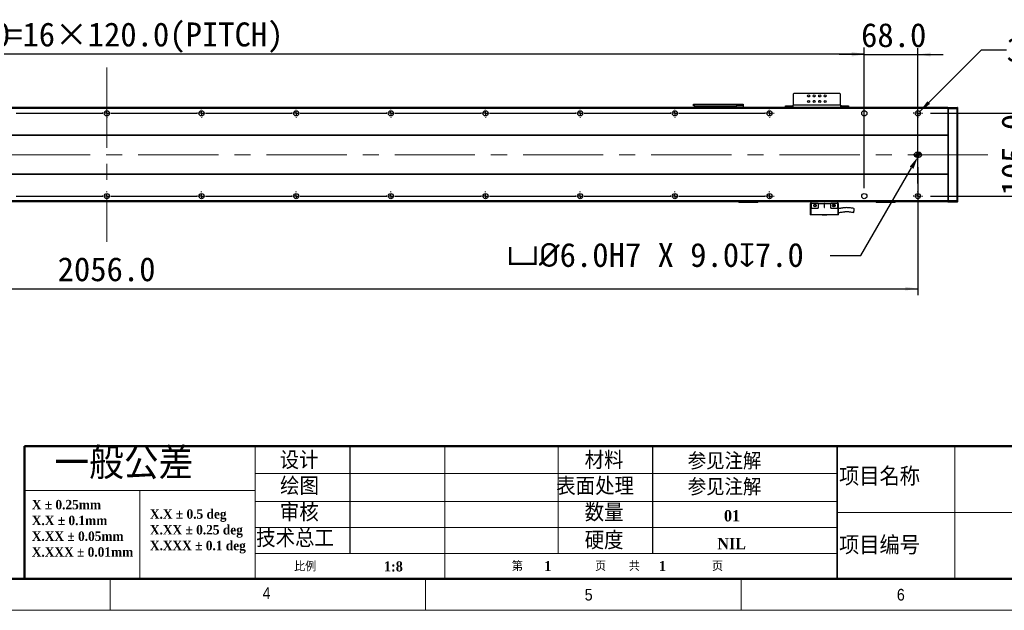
# Model space of a CAD drawing. Header units: millimetres. Extents: x 40 to 3320, y 40 to 2336.
# Tile 4 of 8: x 1166 to 2413, y 40 to 789. Entities that reach past the tile are written whole.
import ezdxf

# ---------------------------------------------------------------- set-up
doc = ezdxf.new("R2010")
doc.units = ezdxf.units.MM
doc.header["$LTSCALE"] = 8
doc.header["$PDSIZE"] = -1
doc.linetypes.add('CENTERX2', pattern=[20.32, 12.7, -2.54, 2.54, -2.54])
doc.layers.add('DIMNS', color=7, linetype='Continuous')
doc.styles.add('SLDTEXTSTYLE1', font='Gothic.ttf', dxfattribs={"width": 0.913})
doc.styles.add('SLDTEXTSTYLE2', font='timesbd.ttf', dxfattribs={"width": 0.933})
doc.styles.add('SLDTEXTSTYLE3', font='txt', dxfattribs={"bigfont": 'bigfont'})
doc.styles.add('SLDTEXTSTYLE4', font='txt', dxfattribs={"bigfont": 'bigfont'})
doc.styles.add('SLDTEXTSTYLE8', font='txt')
doc.dimstyles.new('SLDDIMSTYLE0', dxfattribs={"dimtxt": 30.4, "dimasz": 16, "dimexe": 0, "dimexo": 0.0625, "dimgap": 7.6, "dimtad": 2, "dimdec": 1, "dimrnd": 1e-09, "dimzin": 4, "dimdsep": 46, "dimtxsty": 'SLDTEXTSTYLE8', "dimsah": 1, "dimcen": 0.09, "dimadec": 0, "dimazin": 1, "dimtfac": 1, "dimtdec": 1, "dimtofl": 0, "dimtmove": 0, "dimatfit": 3, "dimfxl": 0, "dimfrac": 2, "dimtolj": 1, "dimtzin": 12, "dimarcsym": 0})
doc.dimstyles.new('SLDDIMSTYLE1', dxfattribs={"dimtxt": 30.4, "dimasz": 16, "dimexe": 0, "dimexo": 0.0625, "dimgap": 7.6, "dimtad": 2, "dimdec": 1, "dimrnd": 1e-09, "dimzin": 4, "dimdsep": 46, "dimtxsty": 'SLDTEXTSTYLE8', "dimsah": 1, "dimcen": 0.09, "dimadec": 0, "dimazin": 1, "dimtfac": 1, "dimtdec": 1, "dimtmove": 0, "dimatfit": 0, "dimfxl": 0, "dimfrac": 2, "dimtolj": 1, "dimtzin": 12, "dimarcsym": 0})
doc.dimstyles.new('SLDDIMSTYLE5', dxfattribs={"dimtxt": 30.4, "dimasz": 16, "dimexe": 0, "dimexo": 0.0625, "dimgap": 7.6, "dimtad": 0, "dimtih": 1, "dimtoh": 1, "dimdec": 1, "dimrnd": 1e-09, "dimzin": 4, "dimdsep": 46, "dimtxsty": 'SLDTEXTSTYLE8', "dimsah": 1, "dimcen": 0, "dimadec": 0, "dimazin": 1, "dimtfac": 1, "dimtdec": 1, "dimtofl": 0, "dimtmove": 0, "dimatfit": 3, "dimfxl": 0, "dimfrac": 2, "dimtolj": 1, "dimtzin": 12, "dimarcsym": 0})
doc.dimstyles.new('SLDDIMSTYLE6', dxfattribs={"dimtxt": 30.4, "dimasz": 16, "dimexe": 0, "dimexo": 0.0625, "dimgap": 7.6, "dimtad": 0, "dimtih": 1, "dimtoh": 1, "dimdec": 1, "dimrnd": 1e-09, "dimzin": 12, "dimdsep": 46, "dimtxsty": 'SLDTEXTSTYLE8', "dimsah": 1, "dimcen": 0, "dimadec": 0, "dimazin": 3, "dimtfac": 1, "dimtdec": 1, "dimtofl": 0, "dimtmove": 0, "dimatfit": 3, "dimfxl": 0, "dimfrac": 2, "dimtolj": 1, "dimtzin": 12, "dimarcsym": 0})

# ---------------------------------------------------------------- blocks, each defined once
blk = doc.blocks.new('SW_NOTE_0')
at = {"color": 0, "linetype": 'Continuous', "lineweight": 0, "char_height": 12, "attachment_point": 1, "style": 'SLDTEXTSTYLE2'}
for s, insert in [('X.X ± 0.5 deg', (0, 15.8)), ('X.XX ± 0.25 deg', (0, -4.2)), ('X.XXX ± 0.1 deg', (0, -24.2))]:
    blk.add_mtext(s, dxfattribs=dict(at, insert=insert))
blk = doc.blocks.new('SW_NOTE_1')
at = {"color": 0, "linetype": 'Continuous', "lineweight": 0, "char_height": 12, "attachment_point": 1, "style": 'SLDTEXTSTYLE2'}
for s, insert in [('X ± 0.25mm ', (0, 15.8)), ('X.X ± 0.1mm', (0, -4.2))]:
    blk.add_mtext(s, dxfattribs=dict(at, insert=insert))
blk = doc.blocks.new('SW_NOTE_2')
at = {"color": 0, "linetype": 'Continuous', "lineweight": 0, "char_height": 12, "attachment_point": 1, "style": 'SLDTEXTSTYLE2'}
for s, insert in [('X.XX ± 0.05mm', (0, 15.8)), ('X.XXX ± 0.01mm', (0, -4.2))]:
    blk.add_mtext(s, dxfattribs=dict(at, insert=insert))
blk = doc.blocks.new('_D_13')
at = {"layer": 'DIMNS'}
for p, q in [((248, 607.3), (248, 439.7)), ((2304, 601.8), (2304, 439.7)), ((248, 447.7), (2304, 447.7))]:
    blk.add_line(p, q, dxfattribs=at)
for points in [[(248, 447.7), (264, 445.3), (264, 450.1)], [(2304, 447.7), (2288, 450.1), (2288, 445.3)]]:
    blk.add_solid(points, dxfattribs=at)
at = {"layer": 'DIMNS', "insert": (1213.6, 487.6), "char_height": 30.4, "attachment_point": 1, "style": 'SLDTEXTSTYLE8'}
blk.add_mtext('2056.0', dxfattribs=at)
blk = doc.blocks.new('_D_14')
at = {"layer": 'DIMNS'}
for p, q in [((2449.7, 670), (2449.7, 702)), ((2320, 670), (2457.7, 670)), ((2449.7, 565), (2449.7, 670)), ((2320, 565), (2457.7, 565)), ((2449.7, 565), (2449.7, 533))]:
    blk.add_line(p, q, dxfattribs=at)
for points in [[(2449.7, 670), (2452.1, 686), (2447.3, 686)], [(2449.7, 565), (2447.3, 549), (2452.1, 549)]]:
    blk.add_solid(points, dxfattribs=at)
at = {"layer": 'DIMNS', "insert": (2409.8, 566), "char_height": 30.4, "attachment_point": 1, "rotation": 90, "style": 'SLDTEXTSTYLE8'}
blk.add_mtext('105.0', dxfattribs=at)
blk = doc.blocks.new('_D_16')
at = {"layer": 'Defpoints', "color": 0}
for p in [(2304, 614.9), (2305.5, 617.5)]:
    blk.add_point(p, dxfattribs=at)
at = {"layer": 'DIMNS', "color": 0, "lineweight": -2}
for p, q in [((2231.8, 489.9), (2296, 601)), ((2192.6, 489.9), (2231.8, 489.9))]:
    blk.add_line(p, q, dxfattribs=at)
at = {"layer": 'DIMNS', "color": 0}
blk.add_solid([(2293.6, 602.4), (2298.3, 599.7), (2304, 614.9)], dxfattribs=at)
at = {"layer": 'DIMNS', "color": 0, "insert": (1783, 505.7), "char_height": 30.4, "attachment_point": 1, "style": 'SLDTEXTSTYLE8'}
blk.add_mtext('\\A1;{\\fGDT|b0|i0|c134|p2;v\\fISOCPEUR|b0|i0|c134|p34;%%C}6.0H7 X 9.0{\\fGDT|b0|i0|c134|p2;x}7.0', dxfattribs=at)
blk = doc.blocks.new('_D_17')
at = {"layer": 'DIMNS'}
for p, q in [((2306.3, 672.3), (2384.4, 750.5)), ((2384.4, 750.5), (2416.4, 750.5))]:
    blk.add_line(p, q, dxfattribs=at)
blk.add_solid([(2306.3, 672.3), (2319.3, 682), (2315.9, 685.3)], dxfattribs=at)
at = {"layer": 'DIMNS', "char_height": 30.4, "attachment_point": 1, "style": 'SLDTEXTSTYLE8'}
for s, insert in [('38X ', (2416.4, 765.8)), ('%%c', (2495.5, 765.5)), (' 6.6 THROUGH HOLE', (2542.5, 765.8))]:
    blk.add_mtext(s, dxfattribs=dict(at, insert=insert))
blk = doc.blocks.new('_D_18')
at = {"layer": 'DIMNS'}
for p, q in [((316, 680.2), (316, 753.3)), ((2236, 680.2), (2236, 753.3)), ((316, 745.3), (2236, 745.3))]:
    blk.add_line(p, q, dxfattribs=at)
for points in [[(316, 745.3), (332, 742.9), (332, 747.7)], [(2236, 745.3), (2220, 747.7), (2220, 742.9)]]:
    blk.add_solid(points, dxfattribs=at)
at = {"layer": 'DIMNS', "char_height": 30.4, "attachment_point": 1, "style": 'SLDTEXTSTYLE8'}
for s, insert in [('=16×120.0(PITCH)', (1148.3, 785.2)), ('1920.0', (1029.4, 785.2))]:
    blk.add_mtext(s, dxfattribs=dict(at, insert=insert))
blk = doc.blocks.new('_D_20')
at = {"layer": 'DIMNS'}
for p, q in [((2236, 575.2), (2236, 752.5)), ((2304, 581), (2304, 752.5)), ((2236, 744.5), (2204, 744.5)), ((2236, 744.5), (2304, 744.5)), ((2304, 744.5), (2336, 744.5))]:
    blk.add_line(p, q, dxfattribs=at)
for points in [[(2236, 744.5), (2220, 746.9), (2220, 742.1)], [(2304, 744.5), (2320, 742.1), (2320, 746.9)]]:
    blk.add_solid(points, dxfattribs=at)
at = {"layer": 'DIMNS', "insert": (2231.9, 784.4), "char_height": 30.4, "attachment_point": 1, "style": 'SLDTEXTSTYLE8'}
blk.add_mtext('68.0', dxfattribs=at)
blk = doc.blocks.new('SW_CENTERMARKSYMBOL_0')
at = {"layer": 'DIMNS', "color": 0}
for p, q in [((-5.08, 0), (-5.54, 0)), ((0, 0), (-2.54, 0)), ((0, 5.08), (0, 5.54)), ((0, 0), (0, 2.54)), ((0, 0), (0, -2.54)), ((0, 0), (2.54, 0)), ((5.08, 0), (5.54, 0)), ((0, -5.08), (0, -5.54))]:
    blk.add_line(p, q, dxfattribs=at)
blk = doc.blocks.new('SW_CENTERMARKSYMBOL_2')
at = {"layer": 'DIMNS', "color": 0}
for p, q in [((605.08, 0), (714.92, 0)), ((714.92, 0), (714.16, 0)), ((720, 0), (717.46, 0)), ((720, 0), (717.46, 0)), ((720, 0), (717.46, 0)), ((720, 0), (717.46, 0)), ((720, 0), (717.46, 0)), ((720, 0), (717.46, 0)), ((720, 0), (717.46, 0)), ((720, 0), (717.46, 0)), ((720, 0), (717.46, 0)), ((720, 5.08), (720, 5.84)), ((720, 0), (720, 2.54)), ((720, 0), (720, 2.54)), ((720, 0), (720, 2.54)), ((720, 0), (720, 2.54)), ((720, 0), (720, 2.54)), ((720, 0), (720, 2.54)), ((720, 0), (720, 2.54)), ((720, 0), (720, 2.54)), ((720, 0), (720, 2.54)), ((720, 0), (720, -2.54)), ((720, 0), (722.54, 0)), ((720, 0), (720, -2.54)), ((720, 0), (722.54, 0)), ((720, 0), (720, -2.54)), ((720, 0), (722.54, 0)), ((720, 0), (720, -2.54)), ((720, 0), (722.54, 0)), ((720, 0), (720, -2.54)), ((720, 0), (722.54, 0)), ((720, 0), (720, -2.54)), ((720, 0), (722.54, 0)), ((720, 0), (720, -2.54)), ((720, 0), (722.54, 0)), ((720, 0), (720, -2.54)), ((720, 0), (722.54, 0)), ((720, 0), (720, -2.54)), ((720, 0), (722.54, 0)), ((725.08, 0), (725.84, 0)), ((725.08, 0), (834.92, 0)), ((834.92, 0), (834.16, 0)), ((840, 0), (837.46, 0)), ((840, 0), (837.46, 0)), ((840, 0), (837.46, 0)), ((840, 0), (837.46, 0)), ((840, 0), (837.46, 0)), ((840, 0), (837.46, 0)), ((840, 0), (837.46, 0)), ((840, 0), (837.46, 0)), ((840, 5.08), (840, 5.84)), ((840, 0), (840, 2.54)), ((840, 0), (840, 2.54)), ((840, 0), (840, 2.54)), ((840, 0), (840, 2.54)), ((840, 0), (840, 2.54)), ((840, 0), (840, 2.54)), ((840, 0), (840, 2.54)), ((840, 0), (840, 2.54)), ((840, 0), (840, -2.54)), ((840, 0), (842.54, 0)), ((840, 0), (840, -2.54)), ((840, 0), (842.54, 0)), ((840, 0), (840, -2.54)), ((840, 0), (842.54, 0)), ((840, 0), (840, -2.54)), ((840, 0), (842.54, 0)), ((840, 0), (840, -2.54)), ((840, 0), (842.54, 0)), ((840, 0), (840, -2.54)), ((840, 0), (842.54, 0)), ((840, 0), (840, -2.54)), ((840, 0), (842.54, 0)), ((840, 0), (840, -2.54)), ((840, 0), (842.54, 0)), ((845.08, 0), (845.84, 0)), ((845.08, 0), (954.92, 0)), ((954.92, 0), (954.16, 0)), ((960, 0), (957.46, 0)), ((960, 0), (957.46, 0)), ((960, 0), (957.46, 0)), ((960, 0), (957.46, 0)), ((960, 0), (957.46, 0)), ((960, 0), (957.46, 0)), ((960, 0), (957.46, 0)), ((960, 5.08), (960, 5.84)), ((960, 0), (960, 2.54)), ((960, 0), (960, 2.54)), ((960, 0), (960, 2.54)), ((960, 0), (960, 2.54)), ((960, 0), (960, 2.54)), ((960, 0), (960, 2.54)), ((960, 0), (960, 2.54)), ((960, 0), (960, -2.54)), ((960, 0), (962.54, 0)), ((960, 0), (960, -2.54)), ((960, 0), (962.54, 0)), ((960, 0), (960, -2.54)), ((960, 0), (962.54, 0)), ((960, 0), (960, -2.54)), ((960, 0), (962.54, 0)), ((960, 0), (960, -2.54)), ((960, 0), (962.54, 0)), ((960, 0), (960, -2.54)), ((960, 0), (962.54, 0)), ((960, 0), (960, -2.54)), ((960, 0), (962.54, 0)), ((965.08, 0), (965.84, 0)), ((965.08, 0), (1074.92, 0)), ((1074.92, 0), (1074.16, 0)), ((1080, 0), (1077.46, 0)), ((1080, 0), (1077.46, 0)), ((1080, 0), (1077.46, 0)), ((1080, 0), (1077.46, 0)), ((1080, 0), (1077.46, 0)), ((1080, 0), (1077.46, 0)), ((1080, 5.08), (1080, 5.84)), ((1080, 0), (1080, 2.54)), ((1080, 0), (1080, 2.54)), ((1080, 0), (1080, 2.54)), ((1080, 0), (1080, 2.54)), ((1080, 0), (1080, 2.54)), ((1080, 0), (1080, 2.54)), ((1080, 0), (1080, -2.54)), ((1080, 0), (1082.54, 0)), ((1080, 0), (1080, -2.54)), ((1080, 0), (1082.54, 0)), ((1080, 0), (1080, -2.54)), ((1080, 0), (1082.54, 0)), ((1080, 0), (1080, -2.54)), ((1080, 0), (1082.54, 0)), ((1080, 0), (1080, -2.54)), ((1080, 0), (1082.54, 0)), ((1080, 0), (1080, -2.54)), ((1080, 0), (1082.54, 0)), ((1085.08, 0), (1085.84, 0)), ((1085.08, 0), (1194.92, 0)), ((1194.92, 0), (1194.16, 0)), ((1200, 0), (1197.46, 0)), ((1200, 0), (1197.46, 0)), ((1200, 0), (1197.46, 0)), ((1200, 0), (1197.46, 0)), ((1200, 0), (1197.46, 0)), ((1200, 5.08), (1200, 5.84)), ((1200, 0), (1200, 2.54)), ((1200, 0), (1200, 2.54)), ((1200, 0), (1200, 2.54)), ((1200, 0), (1200, 2.54)), ((1200, 0), (1200, 2.54)), ((1200, 0), (1200, -2.54)), ((1200, 0), (1202.54, 0)), ((1200, 0), (1200, -2.54)), ((1200, 0), (1202.54, 0)), ((1200, 0), (1200, -2.54)), ((1200, 0), (1202.54, 0)), ((1200, 0), (1200, -2.54)), ((1200, 0), (1202.54, 0)), ((1200, 0), (1200, -2.54)), ((1200, 0), (1202.54, 0)), ((1205.08, 0), (1205.84, 0)), ((1205.08, 0), (1314.92, 0)), ((1314.92, 0), (1314.16, 0)), ((1320, 0), (1317.46, 0)), ((1320, 0), (1317.46, 0)), ((1320, 0), (1317.46, 0)), ((1320, 0), (1317.46, 0)), ((1320, 5.08), (1320, 5.84)), ((1320, 0), (1320, 2.54)), ((1320, 0), (1320, 2.54)), ((1320, 0), (1320, 2.54)), ((1320, 0), (1320, 2.54)), ((1320, 0), (1320, -2.54)), ((1320, 0), (1322.54, 0)), ((1320, 0), (1320, -2.54)), ((1320, 0), (1322.54, 0)), ((1320, 0), (1320, -2.54)), ((1320, 0), (1322.54, 0)), ((1320, 0), (1320, -2.54)), ((1320, 0), (1322.54, 0)), ((1325.08, 0), (1325.84, 0)), ((1325.08, 0), (1434.92, 0)), ((1434.92, 0), (1434.16, 0)), ((1440, 0), (1437.46, 0)), ((1440, 0), (1437.46, 0)), ((1440, 0), (1437.46, 0)), ((1440, 5.08), (1440, 5.84)), ((1440, 0), (1440, 2.54)), ((1440, 0), (1440, 2.54)), ((1440, 0), (1440, 2.54)), ((1440, 0), (1440, -2.54)), ((1440, 0), (1442.54, 0)), ((1440, 0), (1440, -2.54)), ((1440, 0), (1442.54, 0)), ((1440, 0), (1440, -2.54)), ((1440, 0), (1442.54, 0)), ((1445.08, 0), (1445.84, 0)), ((1445.08, 0), (1554.92, 0)), ((1554.92, 0), (1554.16, 0)), ((1560, 0), (1557.46, 0)), ((1560, 0), (1557.46, 0)), ((1560, 5.08), (1560, 5.84)), ((1560, 0), (1560, 2.54)), ((1560, 0), (1560, 2.54)), ((1560, 0), (1560, -2.54)), ((1560, 0), (1562.54, 0)), ((1560, 0), (1560, -2.54)), ((1560, 0), (1562.54, 0)), ((1565.08, 0), (1565.84, 0)), ((720, -5.08), (720, -5.84)), ((840, -5.08), (840, -5.84)), ((960, -5.08), (960, -5.84)), ((1080, -5.08), (1080, -5.84)), ((1200, -5.08), (1200, -5.84)), ((1320, -5.08), (1320, -5.84)), ((1440, -5.08), (1440, -5.84)), ((1560, -5.08), (1560, -5.84))]:
    blk.add_line(p, q, dxfattribs=at)
blk = doc.blocks.new('SW_CENTERMARKSYMBOL_3')
at = {"layer": 'DIMNS', "color": 0}
for p, q in [((485.08, 0), (594.92, 0)), ((594.92, 0), (594.16, 0)), ((600, 0), (597.46, 0)), ((600, 0), (597.46, 0)), ((600, 0), (597.46, 0)), ((600, 0), (597.46, 0)), ((600, 0), (597.46, 0)), ((600, 0), (597.46, 0)), ((600, 0), (597.46, 0)), ((600, 0), (597.46, 0)), ((600, 0), (597.46, 0)), ((600, 5.08), (600, 5.84)), ((600, 0), (600, 2.54)), ((600, 0), (600, 2.54)), ((600, 0), (600, 2.54)), ((600, 0), (600, 2.54)), ((600, 0), (600, 2.54)), ((600, 0), (600, 2.54)), ((600, 0), (600, 2.54)), ((600, 0), (600, 2.54)), ((600, 0), (600, 2.54)), ((600, 0), (600, -2.54)), ((600, 0), (602.54, 0)), ((600, 0), (600, -2.54)), ((600, 0), (602.54, 0)), ((600, 0), (600, -2.54)), ((600, 0), (602.54, 0)), ((600, 0), (600, -2.54)), ((600, 0), (602.54, 0)), ((600, 0), (600, -2.54)), ((600, 0), (602.54, 0)), ((600, 0), (600, -2.54)), ((600, 0), (602.54, 0)), ((600, 0), (600, -2.54)), ((600, 0), (602.54, 0)), ((600, 0), (600, -2.54)), ((600, 0), (602.54, 0)), ((600, 0), (600, -2.54)), ((600, 0), (602.54, 0)), ((605.08, 0), (605.84, 0)), ((605.08, 0), (714.92, 0)), ((714.92, 0), (714.16, 0)), ((720, 0), (717.46, 0)), ((720, 0), (717.46, 0)), ((720, 0), (717.46, 0)), ((720, 0), (717.46, 0)), ((720, 0), (717.46, 0)), ((720, 0), (717.46, 0)), ((720, 0), (717.46, 0)), ((720, 0), (717.46, 0)), ((720, 5.08), (720, 5.84)), ((720, 0), (720, 2.54)), ((720, 0), (720, 2.54)), ((720, 0), (720, 2.54)), ((720, 0), (720, 2.54)), ((720, 0), (720, 2.54)), ((720, 0), (720, 2.54)), ((720, 0), (720, 2.54)), ((720, 0), (720, 2.54)), ((720, 0), (720, -2.54)), ((720, 0), (722.54, 0)), ((720, 0), (720, -2.54)), ((720, 0), (722.54, 0)), ((720, 0), (720, -2.54)), ((720, 0), (722.54, 0)), ((720, 0), (720, -2.54)), ((720, 0), (722.54, 0)), ((720, 0), (720, -2.54)), ((720, 0), (722.54, 0)), ((720, 0), (720, -2.54)), ((720, 0), (722.54, 0)), ((720, 0), (720, -2.54)), ((720, 0), (722.54, 0)), ((720, 0), (720, -2.54)), ((720, 0), (722.54, 0)), ((725.08, 0), (725.84, 0)), ((725.08, 0), (834.92, 0)), ((834.92, 0), (834.16, 0)), ((840, 0), (837.46, 0)), ((840, 0), (837.46, 0)), ((840, 0), (837.46, 0)), ((840, 0), (837.46, 0)), ((840, 0), (837.46, 0)), ((840, 0), (837.46, 0)), ((840, 0), (837.46, 0)), ((840, 5.08), (840, 5.84)), ((840, 0), (840, 2.54)), ((840, 0), (840, 2.54)), ((840, 0), (840, 2.54)), ((840, 0), (840, 2.54)), ((840, 0), (840, 2.54)), ((840, 0), (840, 2.54)), ((840, 0), (840, 2.54)), ((840, 0), (840, -2.54)), ((840, 0), (842.54, 0)), ((840, 0), (840, -2.54)), ((840, 0), (842.54, 0)), ((840, 0), (840, -2.54)), ((840, 0), (842.54, 0)), ((840, 0), (840, -2.54)), ((840, 0), (842.54, 0)), ((840, 0), (840, -2.54)), ((840, 0), (842.54, 0)), ((840, 0), (840, -2.54)), ((840, 0), (842.54, 0)), ((840, 0), (840, -2.54)), ((840, 0), (842.54, 0)), ((845.08, 0), (845.84, 0)), ((845.08, 0), (954.92, 0)), ((954.92, 0), (954.16, 0)), ((960, 0), (957.46, 0)), ((960, 0), (957.46, 0)), ((960, 0), (957.46, 0)), ((960, 0), (957.46, 0)), ((960, 0), (957.46, 0)), ((960, 0), (957.46, 0)), ((960, 5.08), (960, 5.84)), ((960, 0), (960, 2.54)), ((960, 0), (960, 2.54)), ((960, 0), (960, 2.54)), ((960, 0), (960, 2.54)), ((960, 0), (960, 2.54)), ((960, 0), (960, 2.54)), ((960, 0), (960, -2.54)), ((960, 0), (962.54, 0)), ((960, 0), (960, -2.54)), ((960, 0), (962.54, 0)), ((960, 0), (960, -2.54)), ((960, 0), (962.54, 0)), ((960, 0), (960, -2.54)), ((960, 0), (962.54, 0)), ((960, 0), (960, -2.54)), ((960, 0), (962.54, 0)), ((960, 0), (960, -2.54)), ((960, 0), (962.54, 0)), ((965.08, 0), (965.84, 0)), ((965.08, 0), (1074.92, 0)), ((1074.92, 0), (1074.16, 0)), ((1080, 0), (1077.46, 0)), ((1080, 0), (1077.46, 0)), ((1080, 0), (1077.46, 0)), ((1080, 0), (1077.46, 0)), ((1080, 0), (1077.46, 0)), ((1080, 5.08), (1080, 5.84)), ((1080, 0), (1080, 2.54)), ((1080, 0), (1080, 2.54)), ((1080, 0), (1080, 2.54)), ((1080, 0), (1080, 2.54)), ((1080, 0), (1080, 2.54)), ((1080, 0), (1080, -2.54)), ((1080, 0), (1082.54, 0)), ((1080, 0), (1080, -2.54)), ((1080, 0), (1082.54, 0)), ((1080, 0), (1080, -2.54)), ((1080, 0), (1082.54, 0)), ((1080, 0), (1080, -2.54)), ((1080, 0), (1082.54, 0)), ((1080, 0), (1080, -2.54)), ((1080, 0), (1082.54, 0)), ((1085.08, 0), (1085.84, 0)), ((1085.08, 0), (1194.92, 0)), ((1194.92, 0), (1194.16, 0)), ((1200, 0), (1197.46, 0)), ((1200, 0), (1197.46, 0)), ((1200, 0), (1197.46, 0)), ((1200, 0), (1197.46, 0)), ((1200, 5.08), (1200, 5.84)), ((1200, 0), (1200, 2.54)), ((1200, 0), (1200, 2.54)), ((1200, 0), (1200, 2.54)), ((1200, 0), (1200, 2.54)), ((1200, 0), (1200, -2.54)), ((1200, 0), (1202.54, 0)), ((1200, 0), (1200, -2.54)), ((1200, 0), (1202.54, 0)), ((1200, 0), (1200, -2.54)), ((1200, 0), (1202.54, 0)), ((1200, 0), (1200, -2.54)), ((1200, 0), (1202.54, 0)), ((1205.08, 0), (1205.84, 0)), ((1205.08, 0), (1314.92, 0)), ((1314.92, 0), (1314.16, 0)), ((1320, 0), (1317.46, 0)), ((1320, 0), (1317.46, 0)), ((1320, 0), (1317.46, 0)), ((1320, 5.08), (1320, 5.84)), ((1320, 0), (1320, 2.54)), ((1320, 0), (1320, 2.54)), ((1320, 0), (1320, 2.54)), ((1320, 0), (1320, -2.54)), ((1320, 0), (1322.54, 0)), ((1320, 0), (1320, -2.54)), ((1320, 0), (1322.54, 0)), ((1320, 0), (1320, -2.54)), ((1320, 0), (1322.54, 0)), ((1325.08, 0), (1325.84, 0)), ((1325.08, 0), (1434.92, 0)), ((1434.92, 0), (1434.16, 0)), ((1440, 0), (1437.46, 0)), ((1440, 0), (1437.46, 0)), ((1440, 5.08), (1440, 5.84)), ((1440, 0), (1440, 2.54)), ((1440, 0), (1440, 2.54)), ((1440, 0), (1440, -2.54)), ((1440, 0), (1442.54, 0)), ((1440, 0), (1440, -2.54)), ((1440, 0), (1442.54, 0)), ((1445.08, 0), (1445.84, 0)), ((600, -5.08), (600, -5.84)), ((720, -5.08), (720, -5.84)), ((840, -5.08), (840, -5.84)), ((960, -5.08), (960, -5.84)), ((1080, -5.08), (1080, -5.84)), ((1200, -5.08), (1200, -5.84)), ((1320, -5.08), (1320, -5.84)), ((1440, -5.08), (1440, -5.84))]:
    blk.add_line(p, q, dxfattribs=at)
blk = doc.blocks.new('SW_CENTERMARKSYMBOL_4')
at = {"layer": 'DIMNS', "color": 0}
for p, q in [((-5.08, 0), (-5.84, 0)), ((0, 0), (-2.54, 0)), ((0, 5.08), (0, 5.84)), ((0, 0), (0, 2.54)), ((0, 0), (0, -2.54)), ((0, 0), (2.54, 0)), ((5.08, 0), (5.84, 0)), ((0, -5.08), (0, -5.84))]:
    blk.add_line(p, q, dxfattribs=at)
blk = doc.blocks.new('SW_CENTERMARKSYMBOL_5')
at = {"layer": 'DIMNS', "color": 0}
for p, q in [((-5.08, 0), (-5.84, 0)), ((0, 0), (-2.54, 0)), ((0, 5.08), (0, 5.84)), ((0, 0), (0, 2.54)), ((0, 0), (0, -2.54)), ((0, 0), (2.54, 0)), ((5.08, 0), (5.84, 0)), ((0, -5.08), (0, -5.84))]:
    blk.add_line(p, q, dxfattribs=at)
blk = doc.blocks.new('SW_DOWELSYMBOL_1')
at = {"linetype": 'Continuous', "lineweight": 18}
h = blk.add_hatch(color=0, dxfattribs=at)
edge = h.paths.add_edge_path(flags=0)
edge.add_arc((0, 0), 3, 180, 270)
edge.add_line((0, -3), (0, 0))
edge.add_line((0, 0), (-3, 0))
h = blk.add_hatch(color=0, dxfattribs=at)
edge = h.paths.add_edge_path(flags=0)
edge.add_arc((0, 0), 3, 0, 90)
edge.add_line((0, 3), (0, 0))
edge.add_line((0, 0), (3, 0))
at = {"layer": 'DIMNS', "color": 0}
blk.add_circle((0, 0), 3, dxfattribs=at)
blk = doc.blocks.new('SW_DOWELSYMBOL_2')
at = {"linetype": 'Continuous', "lineweight": 18}
h = blk.add_hatch(color=0, dxfattribs=at)
edge = h.paths.add_edge_path(flags=0)
edge.add_arc((0, 0), 3, 180, 270)
edge.add_line((0, -3), (0, 0))
edge.add_line((0, 0), (-3, 0))
h = blk.add_hatch(color=0, dxfattribs=at)
edge = h.paths.add_edge_path(flags=0)
edge.add_arc((0, 0), 3, 0, 90)
edge.add_line((0, 3), (0, 0))
edge.add_line((0, 0), (3, 0))
at = {"layer": 'DIMNS', "color": 0}
blk.add_circle((0, 0), 3, dxfattribs=at)

msp = doc.modelspace()

# ---------------------------------------------------------------- linework, layer by layer
at = {"color": 7, "linetype": 'Continuous', "lineweight": 25}
for p, q in [((2146.95, 695.3), (2145.95, 694.3)), ((2145.95, 694.3), (2145.95, 680.5)), ((2204.95, 695.3), (2146.95, 695.3)), ((2205.95, 694.3), (2204.95, 695.3)), ((2205.95, 680.5), (2205.95, 694.3)), ((2341.95, 677.5), (209.95, 677.5)), ((2341.95, 677), (209.95, 677)), ((2341.95, 676), (209.95, 676)), ((2019.45, 679.5), (2019.45, 681.5)), ((2019.45, 681.5), (2020.45, 681.5)), ((2020.45, 679.5), (2019.45, 679.5)), ((2020.45, 681.5), (2020.45, 679.5)), ((2020.45, 681.5), (2074.45, 681.5)), ((2020.45, 679.5), (2074.45, 679.5)), ((2047.45, 677.67), (2047.45, 679.5)), ((2047.45, 677.67), (2082.45, 677.67)), ((2047.45, 677.5), (2047.45, 677.67)), ((2074.45, 679.5), (2074.45, 681.5)), ((2074.45, 681.5), (2082.45, 681.5)), ((2082.45, 679.5), (2074.45, 679.5)), ((2082.45, 681.5), (2082.45, 679.5)), ((2082.45, 679.5), (2082.45, 677.67)), ((2082.45, 677.67), (2082.45, 677.5)), ((2135.95, 677.5), (2135.95, 679.5)), ((2135.95, 679.5), (2136.95, 679.5)), ((2136.95, 679.5), (2136.95, 677.5)), ((2136.95, 679.5), (2144.95, 679.5)), ((2144.95, 679.5), (2144.95, 677.5)), ((2145.95, 679.5), (2144.95, 679.5)), ((2145.95, 677.5), (2145.95, 680.5)), ((2205.95, 680.5), (2145.95, 680.5)), ((2205.95, 680.5), (2205.95, 677.5)), ((2206.95, 679.5), (2205.95, 679.5)), ((2206.95, 679.5), (2206.95, 677.5)), ((2206.95, 679.5), (2214.95, 679.5)), ((2214.95, 677.5), (2214.95, 679.5)), ((2214.95, 679.5), (2215.95, 679.5)), ((2215.95, 679.5), (2215.95, 677.5)), ((2341.95, 677.2), (2342.25, 677.5)), ((2341.95, 677.5), (2341.95, 677.2)), ((2341.95, 677), (2341.95, 677.2)), ((2341.95, 677), (2341.95, 676)), ((2341.95, 676), (2341.95, 642.5)), ((2341.95, 675.38), (2342.25, 675.5)), ((2342.25, 677.5), (2342.25, 675.5)), ((2342.25, 677.5), (2353.65, 677.5)), ((2342.25, 675.5), (2342.25, 559.5)), ((2353.65, 675.5), (2342.25, 675.5)), ((2353.65, 675.5), (2353.65, 677.5)), ((2353.95, 677.2), (2353.65, 677.5)), ((2353.65, 559.5), (2353.65, 675.5)), ((2353.95, 675.38), (2353.65, 675.5)), ((2353.95, 677.2), (2353.95, 675.38)), ((2353.95, 675.38), (2353.95, 559.63)), ((2341.95, 642.5), (209.95, 642.5)), ((2341.95, 642), (209.95, 642)), ((2341.95, 642.5), (2341.95, 642)), ((2341.95, 642), (2341.95, 593)), ((2305.45, 620.5), (2302.45, 620.5)), ((2302.45, 614.5), (2305.45, 614.5)), ((2341.95, 593), (209.95, 593)), ((2341.95, 592.5), (209.95, 592.5)), ((2341.95, 593), (2341.95, 592.5)), ((2341.95, 592.5), (2341.95, 559)), ((2341.95, 559), (209.95, 559)), ((2341.95, 558), (209.95, 558)), ((2235.95, 557.9), (315.95, 557.9)), ((2235.95, 557.7), (315.95, 557.7)), ((2076.95, 557.3), (2076.95, 557.7)), ((2076.95, 557.3), (2077.25, 557)), ((2076.95, 557.3), (2077.95, 557.3)), ((2078.08, 557), (2077.25, 557)), ((2077.95, 557.7), (2077.95, 557.3)), ((2078.08, 557), (2077.95, 557.3)), ((2077.95, 557.3), (2099.95, 557.3)), ((2099.83, 557), (2078.08, 557)), ((2099.83, 557), (2099.95, 557.3)), ((2100.65, 557), (2099.83, 557)), ((2099.95, 557.3), (2099.95, 557.7)), ((2099.95, 557.3), (2100.95, 557.3)), ((2100.65, 557), (2100.95, 557.3)), ((2100.95, 557.7), (2100.95, 557.3)), ((2167.45, 555.6), (2167.45, 541.2)), ((2168.65, 555.6), (2167.45, 555.6)), ((2168.45, 555.6), (2168.45, 557.7)), ((2168.65, 549.6), (2168.45, 549.6)), ((2168.45, 541.2), (2168.45, 549.6)), ((2168.65, 555.6), (2168.65, 549.6)), ((2177.45, 555.6), (2168.65, 555.6)), ((2168.65, 549.6), (2177.45, 549.6)), ((2177.45, 555.6), (2177.45, 549.6)), ((2177.45, 555.6), (2185.2, 555.6)), ((2185.7, 555.6), (2185.2, 555.6)), ((2185.2, 555.6), (2185.2, 550.85)), ((2185.7, 555.6), (2193.45, 555.6)), ((2185.7, 550.85), (2185.7, 555.6)), ((2193.45, 549.6), (2193.45, 555.6)), ((2202.25, 555.6), (2193.45, 555.6)), ((2193.45, 549.6), (2202.25, 549.6)), ((2196.83, 554.06), (2197, 554.15)), ((2198.46, 553.65), (2198.59, 553.25)), ((2202.25, 549.6), (2202.25, 555.6)), ((2203.45, 555.6), (2202.25, 555.6)), ((2202.45, 549.6), (2202.25, 549.6)), ((2202.45, 555.6), (2202.45, 557.7)), ((2202.45, 549.6), (2202.45, 541.2)), ((2203.45, 541.2), (2203.45, 555.6)), ((2235.95, 558), (2235.95, 557.9)), ((2235.95, 557.7), (2235.95, 557.9)), ((2250.95, 557.3), (2250.95, 558)), ((2250.95, 557.3), (2251.25, 557)), ((2250.95, 557.3), (2251.95, 557.3)), ((2252.08, 557), (2251.25, 557)), ((2251.95, 558), (2251.95, 557.3)), ((2252.08, 557), (2251.95, 557.3)), ((2251.95, 557.3), (2273.95, 557.3)), ((2273.83, 557), (2252.08, 557)), ((2273.83, 557), (2273.95, 557.3)), ((2274.65, 557), (2273.83, 557)), ((2273.95, 557.3), (2273.95, 558)), ((2273.95, 557.3), (2274.95, 557.3)), ((2274.65, 557), (2274.95, 557.3)), ((2274.95, 558), (2274.95, 557.3)), ((2341.95, 559.63), (2342.25, 559.5)), ((2341.95, 559), (2341.95, 558)), ((2341.95, 557.8), (2341.95, 558)), ((2341.95, 557.8), (2342.25, 557.5)), ((2342.25, 559.5), (2342.25, 557.5)), ((2342.25, 559.5), (2353.65, 559.5)), ((2353.65, 557.5), (2342.25, 557.5)), ((2353.95, 559.63), (2353.65, 559.5)), ((2353.65, 557.5), (2353.65, 559.5)), ((2353.95, 557.8), (2353.65, 557.5)), ((2353.95, 559.63), (2353.95, 557.8)), ((2168.45, 541.2), (2167.45, 541.2)), ((2202.45, 541.2), (2168.45, 541.2)), ((2182.45, 541.2), (2182.45, 541)), ((2183.14, 541), (2182.45, 541)), ((2188.45, 541), (2183.14, 541)), ((2188.45, 541), (2188.45, 541.2)), ((2203.45, 541.2), (2202.45, 541.2))]:
    msp.add_line(p, q, dxfattribs=at)
at = {"color": 8, "linetype": 'Continuous', "lineweight": 25}
for p, q in [((2173.2, 686), (2171.7, 686)), ((2180.2, 686), (2178.7, 686))]:
    msp.add_line(p, q, dxfattribs=at)
at = {"color": 7, "linetype": 'Continuous', "lineweight": 50}
for p, q in [((1171.76, 248), (1171.76, 80)), ((1171.76, 248), (1464, 248)), ((3280, 248), (1464, 248)), ((80, 80), (3280, 80))]:
    msp.add_line(p, q, dxfattribs=at)
at = {"color": 7, "linetype": 'Continuous', "lineweight": 18}
for p, q in [((1464, 248), (1464, 220)), ((1464, 192), (1464, 248)), ((1464, 220), (1464, 248)), ((1704.34, 248), (1704.34, 80)), ((1848, 248), (1848, 112.05)), ((2350.6, 248), (2350.6, 80)), ((1464, 192), (1464, 220)), ((1464, 213.26), (2201.48, 213.26)), ((1464, 192), (1171.76, 192)), ((1317.88, 192), (1317.88, 80)), ((1464, 192), (1464, 80)), ((1464, 178.04), (2201.48, 178.04)), ((2201.48, 164), (2674.01, 164)), ((1464, 145.04), (2201.48, 145.04)), ((2201.48, 112.05), (1464, 112.05)), ((80, 80), (3280, 80)), ((984, 80), (3280, 80)), ((1280, 40), (1280, 80)), ((1680, 40), (1680, 80)), ((2080, 80), (2080, 40)), ((40, 40), (3320, 40))]:
    msp.add_line(p, q, dxfattribs=at)
at = {"color": 7, "linetype": 'Continuous', "lineweight": 35}
msp.add_line((2201.48, 248), (2201.48, 80), dxfattribs=at)
at = {"color": 7, "linetype": 'Continuous', "lineweight": 25}
for centre, radius in [((2165.45, 692), 1.25), ((2172.45, 692), 1.25), ((2179.45, 692), 1.25), ((2186.45, 692), 1.25), ((2165.45, 685), 1.25), ((2172.45, 685), 1.25), ((2179.45, 685), 1.25), ((2186.45, 685), 1.25), ((1275.95, 670), 3.3), ((1395.95, 670), 3.3), ((1515.95, 670), 3.3), ((1635.95, 670), 3.3), ((1755.95, 670), 3.3), ((1875.95, 670), 3.3), ((1995.95, 670), 3.3), ((2115.95, 670), 3.3), ((2235.95, 670), 3.3), ((2303.95, 670), 3.3), ((1275.95, 565), 3.3), ((1395.95, 565), 3.3), ((1515.95, 565), 3.3), ((1635.95, 565), 3.3), ((1755.95, 565), 3.3), ((1875.95, 565), 3.3), ((1995.95, 565), 3.3), ((2115.95, 565), 3.3), ((2235.95, 565), 3.3), ((2303.95, 565), 3.3), ((2173.45, 553.1), 1.6), ((2197.45, 553.1), 1.6)]:
    msp.add_circle(centre, radius, dxfattribs=at)
for centre, radius, start, end in [((2302.45, 617.5), 3, 90, 270), ((2305.45, 617.5), 3, 270, 90), ((2185.45, 550.85), 0.25, 180, 0)]:
    msp.add_arc(centre, radius, start, end, dxfattribs=at)
for points, knots in [([(2174.59, 553.25), (2174.61, 553.12), (2174.65, 552.86), (2174.54, 552.47), (2174.32, 552.13), (2173.99, 551.86), (2173.57, 551.71), (2173.11, 551.7), (2172.68, 551.83), (2172.44, 552.02), (2172.34, 552.1)], [0, 0, 0, 0, 0.1147396, 0.2305926, 0.350941, 0.4758402, 0.6054753, 0.7394054, 0.8775413, 1, 1, 1, 1]), ([(2173.43, 554.4), (2173.58, 554.38), (2173.86, 554.32), (2174.21, 554.07), (2174.39, 553.82), (2174.45, 553.67), (2174.46, 553.65)], [0, 0, 0, 0, 0.3223065, 0.6431932, 0.9518321, 1, 1, 1, 1]), ([(2197.45, 554.25), (2197.34, 554.24), (2197.1, 554.22), (2196.79, 554.06), (2196.53, 553.82), (2196.36, 553.52), (2196.29, 553.17), (2196.32, 552.82), (2196.46, 552.5), (2196.68, 552.23), (2196.98, 552.04), (2197.32, 551.94), (2197.67, 551.96), (2198, 552.07), (2198.28, 552.28), (2198.49, 552.57), (2198.61, 552.9), (2198.6, 553.13), (2198.59, 553.25)], [0, 0, 0, 0, 0.06249288, 0.1249886, 0.18749236, 0.24999059, 0.31249005, 0.37498917, 0.43749053, 0.49998634, 0.56248837, 0.62498503, 0.68749177, 0.75000683, 0.81249627, 0.87499443, 0.93749782, 1, 1, 1, 1]), ([(2198.59, 553.25), (2198.61, 553.12), (2198.65, 552.86), (2198.54, 552.47), (2198.32, 552.13), (2197.99, 551.86), (2197.57, 551.71), (2197.11, 551.7), (2196.68, 551.83), (2196.44, 552.02), (2196.34, 552.1)], [0, 0, 0, 0, 0.1147355, 0.2305871, 0.3509149, 0.4758126, 0.6054462, 0.7393747, 0.8775428, 1, 1, 1, 1]), ([(2197.43, 554.4), (2197.58, 554.38), (2197.86, 554.32), (2198.21, 554.07), (2198.39, 553.82), (2198.45, 553.67), (2198.46, 553.65)], [0, 0, 0, 0, 0.3222828, 0.6432194, 0.9518356, 1, 1, 1, 1]), ([(2222.76, 549.4), (2221.79, 549.55), (2219.98, 549.84), (2217.52, 550.22), (2215.46, 550.39), (2213.6, 550.43), (2211.57, 550.35), (2209.74, 550.14), (2208.23, 549.93), (2207.22, 549.77), (2206.18, 549.62), (2205.11, 549.5), (2204.2, 549.43), (2203.65, 549.46), (2203.45, 549.47)], [0, 0, 0, 0, 0.1557757, 0.2907835, 0.3967704, 0.4749879, 0.5735892, 0.7047445, 0.7546922, 0.8070902, 0.86121, 0.9159555, 0.9704068, 1, 1, 1, 1]), ([(2222.2, 544.5), (2222.23, 544.48), (2222.33, 544.44), (2222.53, 544.71), (2222.74, 545.21), (2222.93, 545.9), (2223.07, 546.71), (2223.14, 547.55), (2223.15, 548.33), (2223.08, 548.95), (2222.94, 549.33), (2222.82, 549.37), (2222.76, 549.38)], [0, 0, 0, 0, 0.05740759, 0.16302952, 0.26646689, 0.36997796, 0.47478996, 0.58158607, 0.69023298, 0.79977703, 0.90881981, 1, 1, 1, 1]), ([(2203.45, 544.49), (2203.69, 544.48), (2204.41, 544.45), (2205.55, 544.54), (2207.23, 544.73), (2208.93, 545), (2210.61, 545.23), (2212.06, 545.38), (2213.74, 545.46), (2215.65, 545.4), (2217.69, 545.18), (2219.8, 544.82), (2221.35, 544.58), (2222.19, 544.45)], [0, 0, 0, 0, 0.0368699, 0.11254, 0.1785189, 0.302806, 0.3842715, 0.444532, 0.5302895, 0.6473418, 0.7447482, 0.8603541, 1, 1, 1, 1])]:
    msp.add_open_spline(points, degree=3, knots=knots, dxfattribs=at)
at = {"layer": 'DIMNS', "linetype": 'CENTERX2', "lineweight": 18}
for p, q in [((1275.95, 728), (1275.95, 507)), ((2392.75, 617.5), (159.15, 617.5))]:
    msp.add_line(p, q, dxfattribs=at)
at = {"layer": 'DIMNS', "color": 7}
for p, q in [((1584.2, 112.05), (1584.2, 248)), ((1967.46, 248), (1967.46, 112.05))]:
    msp.add_line(p, q, dxfattribs=at)

# ---------------------------------------------------------------- block references
at = {"color": 7, "linetype": 'Continuous', "lineweight": 0}
for name, p in [('SW_NOTE_1', (1180.87, 164.17)), ('SW_NOTE_0', (1330.56, 152.31)), ('SW_NOTE_2', (1180.87, 124.17))]:
    msp.add_blockref(name, p, dxfattribs=at)
at = {"layer": 'DIMNS'}
for name, p in [('SW_CENTERMARKSYMBOL_3', (675.95, 670)), ('SW_CENTERMARKSYMBOL_4', (2303.95, 670)), ('SW_CENTERMARKSYMBOL_0', (2303.95, 617.5)), ('SW_DOWELSYMBOL_1', (2302.45, 617.5)), ('SW_DOWELSYMBOL_2', (2305.45, 617.5)), ('SW_CENTERMARKSYMBOL_2', (555.95, 565)), ('SW_CENTERMARKSYMBOL_5', (2303.95, 565))]:
    msp.add_blockref(name, p, dxfattribs=at)

# ---------------------------------------------------------------- texts
at = {"color": 7, "linetype": 'Continuous', "lineweight": 0, "attachment_point": 1}
for s, insert, char_height, style in [('一般公差', (1209.54, 246.35), 40, 'SLDTEXTSTYLE4'), ('设计', (1495.03, 241.38), 22.4, 'SLDTEXTSTYLE4'), ('材料', (1881.51, 241.38), 22.4, 'SLDTEXTSTYLE4'), ('参见注解', (2012.29, 239.65), 21.167, 'SLDTEXTSTYLE3'), ('项目名称', (2204.03, 221.22), 23.283, 'SLDTEXTSTYLE4'), ('绘图', (1495.5, 208.53), 22.4, 'SLDTEXTSTYLE4'), ('表面处理', (1845.56, 208.53), 22.4, 'SLDTEXTSTYLE4'), ('参见注解', (2012.29, 206.8), 21.167, 'SLDTEXTSTYLE3'), ('审核', (1495.24, 175.11), 22.4, 'SLDTEXTSTYLE4'), ('数量', (1881.57, 175.11), 22.4, 'SLDTEXTSTYLE4'), ('01', (2058.17, 167.11), 14.4, 'SLDTEXTSTYLE2'), ('技术总工', (1465.17, 142.4), 22.4, 'SLDTEXTSTYLE4'), ('硬度', (1881.59, 139.72), 22.4, 'SLDTEXTSTYLE4'), ('项目编号', (2204.03, 134.05), 23.283, 'SLDTEXTSTYLE4'), ('NIL', (2049.9, 131.71), 14.4, 'SLDTEXTSTYLE2'), ('比例', (1513.26, 102.09), 12.8, 'SLDTEXTSTYLE4'), ('1:8', (1627.08, 102.08), 12.8, 'SLDTEXTSTYLE2'), ('第        页', (1789.32, 102.57), 12.8, 'SLDTEXTSTYLE4'), ('1', (1830.32, 102.56), 12.8, 'SLDTEXTSTYLE2'), ('共        页', (1937.49, 102.57), 12.8, 'SLDTEXTSTYLE4'), ('1', (1975.7, 102.56), 12.8, 'SLDTEXTSTYLE2'), ('4', (1473.33, 69.17), 14.82, 'SLDTEXTSTYLE1'), ('5', (1881.59, 67.17), 14.82, 'SLDTEXTSTYLE1'), ('6', (2277.26, 67.17), 14.82, 'SLDTEXTSTYLE1')]:
    msp.add_mtext(s, dxfattribs=dict(at, insert=insert, char_height=char_height, style=style))

# ---------------------------------------------------------------- dimensions: what is measured, and where the dimension line sits
at = {"layer": 'DIMNS'}
dim = msp.add_linear_dim(base=(2235.95, 745.29), p1=(315.95, 670), p2=(2235.95, 670), text='<>=16×120.0(PITCH)', dimstyle='SLDDIMSTYLE0', dxfattribs=at)
dim.commit()
dim.dimension.update_dxf_attribs({"geometry": '_D_18', "text_midpoint": (1254.21, 745.29), "dimtype": 160})
for base, p1, p2, dimstyle, picture, middle in [((2303.95, 744.54), (2235.95, 565), (2303.95, 570.84), 'SLDDIMSTYLE1', '_D_20', (2269.39, 744.54)), ((2303.95, 447.69), (247.95, 617.5), (2303.95, 611.96), 'SLDDIMSTYLE0', '_D_13', (1273.04, 447.69))]:
    dim = msp.add_linear_dim(base=base, p1=p1, p2=p2, dimstyle=dimstyle, dxfattribs=at)
    dim.commit()
    dim.dimension.update_dxf_attribs({"geometry": picture, "text_midpoint": middle, "dimtype": 160})
dim = msp.add_diameter_dim_2p(p1=(2301.62, 667.67), p2=(2306.29, 672.34), text='38X <> THROUGH HOLE\\P', dimstyle='SLDDIMSTYLE6', dxfattribs=at)
dim.commit()
dim.dimension.update_dxf_attribs({"geometry": '_D_17', "text_midpoint": (2667.26, 750.46), "dimtype": 163})
dim = msp.add_linear_dim(base=(2449.7, 670), p1=(2309.79, 565), p2=(2309.79, 670), angle=90, dimstyle='SLDDIMSTYLE1', dxfattribs=at)
dim.commit()
dim.dimension.update_dxf_attribs({"geometry": '_D_14', "text_midpoint": (2449.7, 614.4), "dimtype": 160})
dim = msp.add_radius_dim(center=(2305.45, 617.5), mpoint=(2303.95, 614.91), text='{\\fGDT|b0|i0|c134|p2;v\\fISOCPEUR|b0|i0|c134|p34;%%C}6.0H7 X 9.0{\\fGDT|b0|i0|c134|p2;x}7.0', dimstyle='SLDDIMSTYLE5', override={"dimpost": '<>'}, dxfattribs=at)
dim.commit()
dim.dimension.update_dxf_attribs({"geometry": '_D_16', "text_midpoint": (1984.02, 489.93), "dimtype": 164})

doc.saveas('drawing.dxf')
